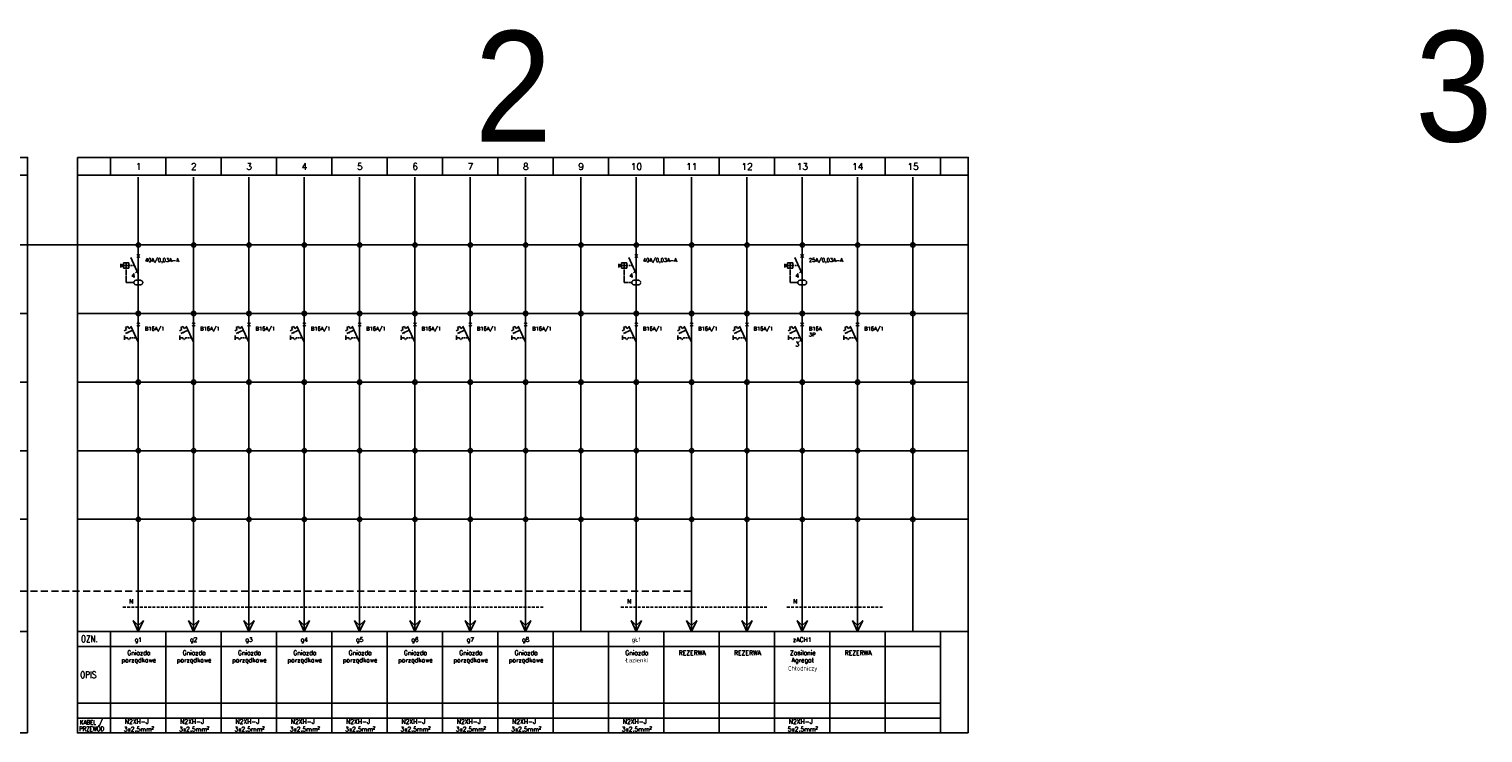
# Model space of a CAD drawing. Extents: x -286 to 6751, y -6190 to 318.
# Tile 2 of 7: x 403 to 1060, y 0 to 318. Entities that reach past the tile are written whole.
import ezdxf
from ezdxf.enums import TextEntityAlignment as Align

# ---------------------------------------------------------------- set-up
doc = ezdxf.new("R2010")
doc.units = 0
doc.linetypes.add('HIDDEN', pattern=[9.525, 6.35, -3.175])
doc.layers.get('defpoints').update_dxf_attribs({"color": 8})
for name, color, linetype in [('_HRS_E_Opis', 2, 'Continuous'), ('_HRS_E_Schematy', 2, 'Continuous'), ('_HRS_E_Tabelka', 10, 'Continuous'), ('schrack-additional', 7, 'Continuous'), ('schrack-descr', 7, 'Continuous'), ('SCHRACK_S', 1, 'Continuous')]:
    doc.layers.add(name, color=color, linetype=linetype)
doc.styles.add('_HRS_ARIAL', font='arial.ttf', dxfattribs={"width": 0.9})
doc.styles.add('_HRS_E_Styl_Standard', font='romans.shx')
doc.styles.get("Standard").update_dxf_attribs({"font": 'romans.shx'})
doc.styles.add('styl', font='romans.shx')

# ---------------------------------------------------------------- blocks, each defined once
blk = doc.blocks.new('szab')
for p, q in [((-190, 92.64), (-190, -59.54)), ((-162.5, 92.64), (-162.5, 62.04)), ((-137.5, 92.64), (-137.5, 62.04)), ((-112.5, 92.64), (-112.5, 62.04)), ((-87.5, 92.64), (-87.5, 62.04)), ((-62.5, 92.64), (-62.5, 62.04)), ((-37.5, 92.64), (-37.5, 62.04)), ((-12.5, 92.64), (-12.5, 62.04)), ((12.5, 92.64), (12.5, 62.04)), ((37.5, 92.64), (37.5, 62.04)), ((62.5, 92.64), (62.5, 62.04)), ((87.5, 92.64), (87.5, 62.04)), ((112.5, 92.64), (112.5, 62.04)), ((137.5, 92.64), (137.5, 62.04)), ((162.5, 92.64), (162.5, 62.04)), ((187.5, 92.64), (187.5, 62.04)), ((212.5, 92.64), (212.5, -59.54)), ((-162.5, 62.04), (-190, 62.04)), ((-137.5, 62.04), (-162.5, 62.04)), ((-162.5, 62.04), (-162.5, 31.02)), ((-112.5, 62.04), (-137.5, 62.04)), ((-137.5, 62.04), (-137.5, 31.02)), ((-87.5, 62.04), (-112.5, 62.04)), ((-112.5, 62.04), (-112.5, 31.02)), ((-62.5, 62.04), (-87.5, 62.04)), ((-87.5, 62.04), (-87.5, 31.02)), ((-37.5, 62.04), (-62.5, 62.04)), ((-62.5, 62.04), (-62.5, 31.02)), ((-12.5, 62.04), (-37.5, 62.04)), ((-37.5, 62.04), (-37.5, 31.02)), ((12.5, 62.04), (-12.5, 62.04)), ((-12.5, 62.04), (-12.5, 31.02)), ((37.5, 62.04), (12.5, 62.04)), ((12.5, 62.04), (12.5, 31.02)), ((37.5, 62.04), (37.5, 31.02)), ((62.5, 62.04), (37.5, 62.04)), ((87.5, 62.04), (62.5, 62.04)), ((62.5, 62.04), (62.5, 31.02)), ((112.5, 62.04), (87.5, 62.04)), ((87.5, 62.04), (87.5, 31.02)), ((137.5, 62.04), (112.5, 62.04)), ((112.5, 62.04), (112.5, 31.02)), ((162.5, 62.04), (137.5, 62.04)), ((137.5, 62.04), (137.5, 31.02)), ((187.5, 62.04), (162.5, 62.04)), ((162.5, 62.04), (162.5, 31.02)), ((187.5, 62.04), (187.5, 31.02)), ((212.5, 62.04), (187.5, 62.04)), ((-190, 38.52), (-190, -112.79)), ((212.5, 38.52), (212.5, -112.79)), ((-162.5, 31.02), (-190, 31.02)), ((-162.5, 31.02), (-162.5, 0)), ((-137.5, 31.02), (-162.5, 31.02)), ((-137.5, 31.02), (-137.5, 0)), ((-112.5, 31.02), (-137.5, 31.02)), ((-112.5, 31.02), (-112.5, 0)), ((-87.5, 31.02), (-112.5, 31.02)), ((-87.5, 31.02), (-87.5, 0)), ((-62.5, 31.02), (-87.5, 31.02)), ((-62.5, 31.02), (-62.5, 0)), ((-37.5, 31.02), (-62.5, 31.02)), ((-37.5, 31.02), (-37.5, 0)), ((-12.5, 31.02), (-37.5, 31.02)), ((-12.5, 31.02), (-12.5, 0)), ((12.5, 31.02), (-12.5, 31.02)), ((12.5, 31.02), (12.5, 0)), ((37.5, 31.02), (12.5, 31.02)), ((37.5, 31.02), (37.5, 0)), ((62.5, 31.02), (37.5, 31.02)), ((62.5, 31.02), (62.5, 0)), ((87.5, 31.02), (62.5, 31.02)), ((87.5, 31.02), (87.5, 0)), ((112.5, 31.02), (87.5, 31.02)), ((137.5, 31.02), (112.5, 31.02)), ((112.5, 31.02), (112.5, 0)), ((137.5, 31.02), (137.5, 0)), ((162.5, 31.02), (137.5, 31.02)), ((162.5, 31.02), (162.5, 0)), ((187.5, 31.02), (162.5, 31.02)), ((187.5, 31.02), (187.5, 0)), ((212.5, 31.02), (187.5, 31.02)), ((-162.5, 0), (-190, 0)), ((-162.5, 0), (-162.5, -31.02)), ((-137.5, 0), (-162.5, 0)), ((-137.5, 0), (-137.5, -31.02)), ((-112.5, 0), (-137.5, 0)), ((-112.5, 0), (-112.5, -31.02)), ((-87.5, 0), (-112.5, 0)), ((-87.5, 0), (-87.5, -31.02)), ((-62.5, 0), (-87.5, 0)), ((-62.5, 0), (-62.5, -31.02)), ((-37.5, 0), (-62.5, 0)), ((-37.5, 0), (-37.5, -31.02)), ((12.5, 0), (-12.5, 0)), ((12.5, 0), (12.5, -31.02)), ((37.5, 0), (12.5, 0)), ((37.5, 0), (37.5, -31.02)), ((87.5, 0), (62.5, 0)), ((87.5, 0), (87.5, -31.02)), ((112.5, 0), (87.5, 0)), ((137.5, 0), (112.5, 0)), ((112.5, 0), (112.5, -31.02)), ((137.5, 0), (137.5, -31.02)), ((162.5, 0), (137.5, 0)), ((162.5, 0), (162.5, -31.02)), ((187.5, 0), (162.5, 0)), ((187.5, 0), (187.5, -31.02)), ((212.5, 0), (187.5, 0)), ((-12.5, 0), (-37.5, 0)), ((-12.5, 0), (-12.5, -31.02)), ((62.5, 0), (37.5, 0)), ((62.5, 0), (62.5, -31.02)), ((-162.5, -31.02), (-190, -31.02)), ((-162.5, -31.02), (-162.5, -62.04)), ((-137.5, -31.02), (-162.5, -31.02)), ((-137.5, -31.02), (-137.5, -62.04)), ((-112.5, -31.02), (-137.5, -31.02)), ((-112.5, -31.02), (-112.5, -62.04)), ((-87.5, -31.02), (-112.5, -31.02)), ((-87.5, -31.02), (-87.5, -62.04)), ((-62.5, -31.02), (-87.5, -31.02)), ((-62.5, -31.02), (-62.5, -62.04)), ((-37.5, -31.02), (-62.5, -31.02)), ((-37.5, -31.02), (-37.5, -62.04)), ((-12.5, -31.02), (-37.5, -31.02)), ((-12.5, -31.02), (-12.5, -62.04)), ((12.5, -31.02), (-12.5, -31.02)), ((12.5, -31.02), (12.5, -62.04)), ((37.5, -31.02), (12.5, -31.02)), ((37.5, -31.02), (37.5, -62.04)), ((62.5, -31.02), (37.5, -31.02)), ((62.5, -31.02), (62.5, -62.04)), ((87.5, -31.02), (62.5, -31.02)), ((87.5, -31.02), (87.5, -62.04)), ((112.5, -31.02), (87.5, -31.02)), ((137.5, -31.02), (112.5, -31.02)), ((112.5, -31.02), (112.5, -62.04)), ((137.5, -31.02), (137.5, -62.04)), ((162.5, -31.02), (137.5, -31.02)), ((162.5, -31.02), (162.5, -62.04)), ((187.5, -31.02), (162.5, -31.02)), ((187.5, -31.02), (187.5, -62.04)), ((212.5, -31.02), (187.5, -31.02)), ((-162.5, -62.04), (-190, -62.04)), ((-162.5, -62.04), (-162.5, -112.79)), ((-137.5, -62.04), (-162.5, -62.04)), ((-137.5, -62.04), (-137.5, -112.79)), ((-112.5, -62.04), (-137.5, -62.04)), ((-112.5, -62.04), (-112.5, -112.79)), ((-87.5, -62.04), (-112.5, -62.04)), ((-87.5, -62.04), (-87.5, -112.79)), ((-62.5, -62.04), (-87.5, -62.04)), ((-62.5, -62.04), (-62.5, -112.79)), ((-37.5, -62.04), (-62.5, -62.04)), ((-37.5, -62.04), (-37.5, -112.79)), ((-12.5, -62.04), (-37.5, -62.04)), ((-12.5, -62.04), (-12.5, -112.79)), ((12.5, -62.04), (-12.5, -62.04)), ((12.5, -62.04), (12.5, -112.79)), ((37.5, -62.04), (12.5, -62.04)), ((37.5, -62.04), (37.5, -112.79)), ((62.5, -62.04), (37.5, -62.04)), ((62.5, -62.04), (62.5, -112.79)), ((87.5, -62.04), (62.5, -62.04)), ((87.5, -62.04), (87.5, -112.79)), ((112.5, -62.04), (87.5, -62.04)), ((137.5, -62.04), (112.5, -62.04)), ((112.5, -62.04), (112.5, -112.79)), ((137.5, -62.04), (137.5, -112.79)), ((162.5, -62.04), (137.5, -62.04)), ((162.5, -62.04), (162.5, -112.79)), ((187.5, -62.04), (162.5, -62.04)), ((187.5, -62.04), (187.5, -112.79)), ((212.5, -62.04), (187.5, -62.04))]:
    blk.add_line(p, q)
for centre in [(-162.5, 62.04), (-137.5, 62.04), (-112.5, 62.04), (-87.5, 62.04), (-62.5, 62.04), (-37.5, 62.04), (-12.5, 62.04), (12.5, 62.04), (37.5, 62.04), (62.5, 62.04), (87.5, 62.04), (112.5, 62.04), (137.5, 62.04), (162.5, 62.04), (187.5, 62.04), (-162.5, 31.02), (-137.5, 31.02), (-112.5, 31.02), (-87.5, 31.02), (-62.5, 31.02), (-37.5, 31.02), (-12.5, 31.02), (12.5, 31.02), (37.5, 31.02), (62.5, 31.02), (87.5, 31.02), (112.5, 31.02), (137.5, 31.02), (162.5, 31.02), (187.5, 31.02), (-162.5, 0), (-137.5, 0), (-112.5, 0), (-87.5, 0), (-62.5, 0), (-37.5, 0), (-12.5, 0), (12.5, 0), (37.5, 0), (62.5, 0), (87.5, 0), (112.5, 0), (137.5, 0), (162.5, 0), (187.5, 0), (-162.5, -31.02), (-137.5, -31.02), (-112.5, -31.02), (-87.5, -31.02), (-62.5, -31.02), (-37.5, -31.02), (-12.5, -31.02), (12.5, -31.02), (37.5, -31.02), (62.5, -31.02), (87.5, -31.02), (112.5, -31.02), (137.5, -31.02), (162.5, -31.02), (187.5, -31.02), (-162.5, -62.04), (-137.5, -62.04), (-112.5, -62.04), (-87.5, -62.04), (-62.5, -62.04), (-37.5, -62.04), (-12.5, -62.04), (12.5, -62.04), (37.5, -62.04), (62.5, -62.04), (87.5, -62.04), (112.5, -62.04), (137.5, -62.04), (162.5, -62.04), (187.5, -62.04)]:
    blk.add_circle(centre, 1)
blk = doc.blocks.new('Opis1')
at = {"layer": '_HRS_E_Tabelka'}
for points in [[(0, 45.91), (15, 45.91), (15, 39.18), (0, 39.18)], [(15, 45.91), (40, 45.91), (40, 39.18), (15, 39.18)], [(40, 45.91), (65, 45.91), (65, 39.18), (40, 39.18)], [(65, 45.91), (90, 45.91), (90, 39.18), (65, 39.18)], [(90, 45.91), (115, 45.91), (115, 39.18), (90, 39.18)], [(115, 45.91), (140, 45.91), (140, 39.18), (115, 39.18)], [(140, 45.91), (165, 45.91), (165, 39.18), (140, 39.18)], [(165, 45.91), (190, 45.91), (190, 39.18), (165, 39.18)], [(190, 45.91), (215, 45.91), (215, 39.18), (190, 39.18)], [(215, 45.91), (240, 45.91), (240, 39.18), (215, 39.18)], [(240, 45.91), (265, 45.91), (265, 39.18), (240, 39.18)], [(265, 45.91), (290, 45.91), (290, 39.18), (265, 39.18)], [(290, 45.91), (315, 45.91), (315, 39.18), (290, 39.18)], [(315, 45.91), (340, 45.91), (340, 39.18), (315, 39.18)], [(340, 45.91), (365, 45.91), (365, 39.18), (340, 39.18)], [(365, 45.91), (390, 45.91), (390, 39.18), (365, 39.18)], [(402.5, 0), (390, 0), (390, 45.91), (402.5, 45.91)], [(0, 39.18), (15, 39.18), (15, 13.46), (0, 13.46)], [(15, 39.18), (40, 39.18), (40, 13.46), (15, 13.46)], [(40, 39.18), (65, 39.18), (65, 13.46), (40, 13.46)], [(65, 39.18), (90, 39.18), (90, 13.46), (65, 13.46)], [(90, 39.18), (115, 39.18), (115, 13.46), (90, 13.46)], [(115, 39.18), (140, 39.18), (140, 13.46), (115, 13.46)], [(140, 39.18), (165, 39.18), (165, 13.46), (140, 13.46)], [(165, 39.18), (190, 39.18), (190, 13.46), (165, 13.46)], [(190, 39.18), (215, 39.18), (215, 13.46), (190, 13.46)], [(215, 39.18), (240, 39.18), (240, 13.46), (215, 13.46)], [(240, 39.18), (265, 39.18), (265, 13.46), (240, 13.46)], [(265, 39.18), (290, 39.18), (290, 13.46), (265, 13.46)], [(290, 39.18), (315, 39.18), (315, 13.46), (290, 13.46)], [(315, 39.18), (340, 39.18), (340, 13.46), (315, 13.46)], [(340, 39.18), (365, 39.18), (365, 13.46), (340, 13.46)], [(365, 39.18), (390, 39.18), (390, 13.46), (365, 13.46)], [(0, 13.46), (15, 13.46), (15, 6.73), (0, 6.73)], [(15, 13.46), (40, 13.46), (40, 6.73), (15, 6.73)], [(40, 13.46), (65, 13.46), (65, 6.73), (40, 6.73)], [(65, 13.46), (90, 13.46), (90, 6.73), (65, 6.73)], [(90, 13.46), (115, 13.46), (115, 6.73), (90, 6.73)], [(115, 13.46), (140, 13.46), (140, 6.73), (115, 6.73)], [(140, 13.46), (165, 13.46), (165, 6.73), (140, 6.73)], [(165, 13.46), (190, 13.46), (190, 6.73), (165, 6.73)], [(190, 13.46), (215, 13.46), (215, 6.73), (190, 6.73)], [(215, 13.46), (240, 13.46), (240, 6.73), (215, 6.73)], [(240, 13.46), (265, 13.46), (265, 6.73), (240, 6.73)], [(265, 13.46), (290, 13.46), (290, 6.73), (265, 6.73)], [(290, 13.46), (315, 13.46), (315, 6.73), (290, 6.73)], [(315, 13.46), (340, 13.46), (340, 6.73), (315, 6.73)], [(340, 13.46), (365, 13.46), (365, 6.73), (340, 6.73)], [(365, 13.46), (390, 13.46), (390, 6.73), (365, 6.73)], [(0, 6.73), (15, 6.73), (15, 0), (0, 0)], [(15, 6.73), (40, 6.73), (40, 0), (15, 0)], [(40, 6.73), (65, 6.73), (65, 0), (40, 0)], [(65, 6.73), (90, 6.73), (90, 0), (65, 0)], [(90, 6.73), (115, 6.73), (115, 0), (90, 0)], [(115, 6.73), (140, 6.73), (140, 0), (115, 0)], [(140, 6.73), (165, 6.73), (165, 0), (140, 0)], [(165, 6.73), (190, 6.73), (190, 0), (165, 0)], [(190, 6.73), (215, 6.73), (215, 0), (190, 0)], [(215, 6.73), (240, 6.73), (240, 0), (215, 0)], [(240, 6.73), (265, 6.73), (265, 0), (240, 0)], [(265, 6.73), (290, 6.73), (290, 0), (265, 0)], [(290, 6.73), (315, 6.73), (315, 0), (290, 0)], [(315, 6.73), (340, 6.73), (340, 0), (315, 0)], [(340, 6.73), (365, 6.73), (365, 0), (340, 0)], [(365, 6.73), (390, 6.73), (390, 0), (365, 0)]]:
    blk.add_lwpolyline(points, close=True, dxfattribs=at)
at = {"layer": '_HRS_E_Tabelka', "style": '_HRS_E_Styl_Standard', "width": 0.8}
for s, height, p in [('OZN.', 3, (5.43, 42.55)), ('OPIS', 3, (4.91, 26.32)), ('PRZEWÓD', 2, (6.4, 1.87)), ('KABEL /', 2, (6.25, 4.81))]:
    blk.add_text(s, height=height, rotation=359.99855, dxfattribs=at).set_placement(p, align=Align.MIDDLE_CENTER)
blk = doc.blocks.new('A$C5E6C5F13')
at = {"layer": '_HRS_E_Tabelka'}
for p, q in [((0, 0), (0, -222.4)), ((402.5, 0), (402.5, -222.4))]:
    blk.add_line(p, q, dxfattribs=at)
for points in [[(0, 8), (15, 8), (15, 0), (0, 0)], [(15, 8), (40, 8), (40, 0), (15, 0)], [(40, 8), (65, 8), (65, 0), (40, 0)], [(65, 8), (90, 8), (90, 0), (65, 0)], [(90, 8), (115, 8), (115, 0), (90, 0)], [(115, 8), (140, 8), (140, 0), (115, 0)], [(140, 8), (165, 8), (165, 0), (140, 0)], [(165, 8), (190, 8), (190, 0), (165, 0)], [(190, 8), (215, 8), (215, 0), (190, 0)], [(215, 8), (240, 8), (240, 0), (215, 0)], [(240, 8), (265, 8), (265, 0), (240, 0)], [(265, 8), (290, 8), (290, 0), (265, 0)], [(290, 8), (315, 8), (315, 0), (290, 0)], [(315, 8), (340, 8), (340, 0), (315, 0)], [(340, 8), (365, 8), (365, 0), (340, 0)], [(365, 8), (390, 8), (390, 0), (365, 0)], [(390, 8), (402.5, 8), (402.5, 0), (390, 0)]]:
    blk.add_lwpolyline(points, close=True, dxfattribs=at)
at = {"layer": '_HRS_E_Tabelka', "style": '_HRS_E_Styl_Standard'}
for s, p in [('1', (27.59, 3.85)), ('2', (52.59, 3.85)), ('3', (77.59, 3.85)), ('4', (102.59, 3.85)), ('5', (127.59, 3.85)), ('6', (152.59, 3.85)), ('7', (177.59, 3.85)), ('8', (202.59, 3.85)), ('9', (227.59, 3.85)), ('10', (252.59, 3.85)), ('11', (277.59, 3.85)), ('12', (302.59, 3.85)), ('13', (327.59, 3.85)), ('14', (352.59, 3.85)), ('15', (377.59, 3.85))]:
    blk.add_text(s, height=3, rotation=359.99855, dxfattribs=at).set_placement(p, align=Align.MIDDLE_CENTER)
blk = doc.blocks.new('*U69')
at = {"layer": '_HRS_E_Tabelka'}
for name, p in [('A$C5E6C5F13', (0, 252.35)), ('A$C5E6C5F13', (425, 252.35)), ('Opis1', (0, 0)), ('Opis1', (425, 0))]:
    blk.add_blockref(name, p, dxfattribs=at)
at = {"layer": 'defpoints'}
for p in [(190, 158.7), (615, 158.7)]:
    blk.add_blockref('szab', p, dxfattribs=at)
blk = doc.blocks.new('A$C20656D97')
at = {"layer": '_HRS_E_Schematy'}
for p, q in [((0, 0), (5, 2.31)), ((0, 0), (5, -2.31)), ((2.64, 0), (5, 2.31)), ((2.64, 0), (5, -2.31))]:
    blk.add_line(p, q, dxfattribs=at)
blk = doc.blocks.new('BS618116_s')
at = {"layer": 'SCHRACK_S'}
for p, q in [((0, -5), (0, 0)), ((0, -13), (0, -18))]:
    blk.add_line(p, q, dxfattribs=at)
at = {"layer": 'SCHRACK_S', "color": 4}
for p, q in [((-4.66, -5.84), (-5.75, -6.35)), ((-5.33, -7.26), (-5.75, -6.35)), ((-4.24, -6.75), (-4.66, -5.84)), ((-3.15, -6.24), (-4.24, -6.75)), ((-0.71, -5.71), (0.71, -4.29)), ((0.71, -5.71), (-0.71, -4.29)), ((-5.33, -7.26), (-6.41, -7.76)), ((-6.27, -9.97), (-6.27, -11.97)), ((-2.53, -7.58), (-5.79, -9.1))]:
    blk.add_line(p, q, dxfattribs=at)
at = {"layer": 'SCHRACK_S', "color": 1}
blk.add_line((-3.38, -5.75), (0, -13), dxfattribs=at)
at = {"layer": 'SCHRACK_S', "color": 4, "linetype": 'HIDDEN', "ltscale": 0.05}
for p, q in [((-4.84, -10.97), (-6.27, -10.97)), ((-4.27, -11.97), (-4.84, -10.97)), ((-4.27, -11.97), (-3.69, -10.97))]:
    blk.add_line(p, q, dxfattribs=at)
at = {"layer": 'SCHRACK_S', "color": 4, "linetype": 'HIDDEN', "ltscale": 0.1}
blk.add_line((-3.69, -10.97), (-0.95, -10.97), dxfattribs=at)
at = {"layer": 'SCHRACK_S', "color": 4}
blk.add_lwpolyline([(-5.79, -9.1, 0, 1, 0), (-4.7, -8.59, 1, 1, 0)], format="xyseb", dxfattribs=at)
at = {"layer": 'schrack-additional', "style": 'styl', "flags": 8}
blk.add_attdef('ADDITIONAL', (3, -13.1), '', height=1.7, dxfattribs=at)
at = {"layer": 'schrack-descr', "style": 'styl', "flags": 8}
blk.add_attdef('DESCRIPTION', (3, -7.7), '', height=1.7, dxfattribs=at)
blk = doc.blocks.new('BD604103_s')
at = {"layer": 'SCHRACK_S', "color": 1}
for p, q in [((-3.38, -5.75), (0, -13)), ((0, -18), (0, -21))]:
    blk.add_line(p, q, dxfattribs=at)
at = {"layer": 'SCHRACK_S', "color": 4}
for p, q in [((-0.71, -5.71), (0.71, -4.29)), ((0.71, -5.71), (-0.71, -4.29)), ((-7.86, -8.55), (-7.86, -10.2)), ((-6.62, -9.07), (-7.86, -9.07)), ((-6.62, -9.68), (-7.86, -9.68)), ((-4.22, -8.17), (-6.62, -8.17)), ((-6.62, -8.17), (-6.62, -10.57)), ((-4.22, -9.37), (-6.62, -9.37)), ((-4.22, -10.57), (-6.62, -10.57)), ((-5.42, -8.17), (-5.42, -10.57)), ((-4.22, -8.17), (-4.22, -10.57)), ((-1.22, -12.6), (0.19, -11.18))]:
    blk.add_line(p, q, dxfattribs=at)
at = {"layer": 'SCHRACK_S'}
for p, q in [((0, -5), (0, 0)), ((0, -13), (0, -18))]:
    blk.add_line(p, q, dxfattribs=at)
at = {"layer": 'SCHRACK_S', "color": 4, "linetype": 'HIDDEN', "ltscale": 0.05}
for p, q in [((-5.42, -10.57), (-5.42, -17.01)), ((-2, -17.01), (-5.42, -17.01)), ((-1.01, -16), (1, -16)), ((-0.98, -18), (1, -18))]:
    blk.add_line(p, q, dxfattribs=at)
at = {"layer": 'SCHRACK_S', "color": 4, "linetype": 'HIDDEN', "ltscale": 0.1}
blk.add_line((-4.22, -9.37), (-1.69, -9.37), dxfattribs=at)
at = {"layer": 'SCHRACK_S', "color": 4, "const_width": 0.2}
blk.add_lwpolyline([(-2.1, -17.01, 1), (-1.9, -17.01, 1)], format="xyb", close=True, dxfattribs=at)
at = {"layer": 'SCHRACK_S', "color": 4, "linetype": 'HIDDEN', "ltscale": 0.05}
for centre, start, end in [((-1, -17), 89.60698, 271.34389), ((1, -17), 269.99203, 90.00068)]:
    blk.add_arc(centre, 1, start, end, dxfattribs=at)
at = {"layer": 'schrack-additional', "style": 'styl', "flags": 8}
blk.add_attdef('ADDITIONAL', (3, -13.1), '', height=1.7, dxfattribs=at)
at = {"layer": 'schrack-descr', "style": 'styl', "flags": 8}
blk.add_attdef('DESCRIPTION', (3, -7.7), '', height=1.7, dxfattribs=at)
at = {"layer": 'SCHRACK_S', "color": 4}
blk.add_text('4', height=2, dxfattribs=at).set_placement((-3.12, -14.87))
blk = doc.blocks.new('BS618306_s')
at = {"layer": 'SCHRACK_S'}
for p, q in [((0, -5), (0, 0)), ((0, -13), (0, -18))]:
    blk.add_line(p, q, dxfattribs=at)
at = {"layer": 'SCHRACK_S', "color": 4}
for p, q in [((-4.66, -5.84), (-5.75, -6.35)), ((-5.33, -7.26), (-5.75, -6.35)), ((-4.24, -6.75), (-4.66, -5.84)), ((-3.15, -6.24), (-4.24, -6.75)), ((-0.71, -5.71), (0.71, -4.29)), ((0.71, -5.71), (-0.71, -4.29)), ((-5.33, -7.26), (-6.41, -7.76)), ((-6.27, -9.97), (-6.27, -11.97)), ((-2.53, -7.58), (-5.79, -9.1)), ((-1.22, -12.6), (0.19, -11.18))]:
    blk.add_line(p, q, dxfattribs=at)
at = {"layer": 'SCHRACK_S', "color": 1}
blk.add_line((-3.38, -5.75), (0, -13), dxfattribs=at)
at = {"layer": 'SCHRACK_S', "color": 4, "linetype": 'HIDDEN', "ltscale": 0.05}
for p, q in [((-4.84, -10.97), (-6.27, -10.97)), ((-4.27, -11.97), (-4.84, -10.97)), ((-4.27, -11.97), (-3.69, -10.97))]:
    blk.add_line(p, q, dxfattribs=at)
at = {"layer": 'SCHRACK_S', "color": 4, "linetype": 'HIDDEN', "ltscale": 0.1}
blk.add_line((-3.69, -10.97), (-0.95, -10.97), dxfattribs=at)
at = {"layer": 'SCHRACK_S', "color": 4}
blk.add_lwpolyline([(-5.79, -9.1, 0, 1, 0), (-4.7, -8.59, 1, 1, 0)], format="xyseb", dxfattribs=at)
at = {"layer": 'schrack-additional', "style": 'styl', "flags": 8}
blk.add_attdef('ADDITIONAL', (3, -13.1), '', height=1.7, dxfattribs=at)
at = {"layer": 'schrack-descr', "style": 'styl', "flags": 8}
blk.add_attdef('DESCRIPTION', (3, -7.7), '', height=1.7, dxfattribs=at)
at = {"layer": 'SCHRACK_S', "color": 4}
blk.add_text('3', height=2, dxfattribs=at).set_placement((-3.12, -14.87))

msp = doc.modelspace()

# ---------------------------------------------------------------- linework, layer by layer
at = {"layer": '_HRS_E_Schematy'}
for p, q in [((752.5, 220.749), (227.5, 220.749)), ((742.967, 220.749), (742.967, 220.749)), ((452.5, 199.749), (452.5, 189.727)), ((677.5, 199.749), (677.5, 189.727)), ((752.5, 199.749), (752.5, 189.727)), ((452.5, 189.727), (627.5, 189.727)), ((677.5, 189.727), (727.5, 189.727)), ((752.5, 189.727), (777.5, 189.727)), ((452.5, 171.727), (452.5, 45.911)), ((477.5, 171.727), (477.5, 45.911)), ((502.5, 171.727), (502.5, 45.911)), ((527.5, 171.727), (527.5, 45.911)), ((552.5, 171.727), (552.5, 45.911)), ((577.5, 171.727), (577.5, 45.911)), ((602.5, 171.727), (602.5, 45.911)), ((627.5, 171.727), (627.5, 45.911)), ((677.5, 171.727), (677.5, 45.911)), ((702.5, 171.727), (702.5, 45.911)), ((727.5, 171.727), (727.5, 45.911)), ((752.5, 171.727), (752.5, 45.911)), ((777.5, 171.727), (777.5, 45.911))]:
    msp.add_line(p, q, dxfattribs=at)
at = {"layer": '_HRS_E_Schematy', "color": 3, "linetype": 'HIDDEN', "ltscale": 0.5}
msp.add_line((27.5, 64.139), (702.5, 64.139), dxfattribs=at)
at = {"layer": '_HRS_E_Schematy', "color": 5, "linetype": 'HIDDEN', "ltscale": 0.2}
for p, q in [((445.595, 56.95), (635.742, 56.95)), ((670.595, 56.95), (736.483, 56.95)), ((745.595, 56.95), (788.937, 56.95))]:
    msp.add_line(p, q, dxfattribs=at)

# ---------------------------------------------------------------- block references
at = {"layer": '_HRS_E_Schematy'}
ref = msp.add_blockref('BD604103_s', (452.5, 220.749), dxfattribs=at)
ref.add_attrib('DESCRIPTION', '40A/0,03A-A', (455.5, 213.049), dxfattribs={"layer": 'schrack-descr', "height": 1.7, "style": 'styl', "flags": 8})
ref = msp.add_blockref('BD604103_s', (677.5, 220.749), dxfattribs=at)
ref.add_attrib('DESCRIPTION', '40A/0,03A-A', (680.5, 213.049), dxfattribs={"layer": 'schrack-descr', "height": 1.7, "style": 'styl', "flags": 8})
ref = msp.add_blockref('BD604103_s', (752.5, 220.749), dxfattribs=at)
ref.add_attrib('DESCRIPTION', '25A/0,03A-A', (755.5, 213.049), dxfattribs={"layer": 'schrack-descr', "height": 1.7, "style": 'styl', "flags": 8})
ref = msp.add_blockref('BS618116_s', (452.5, 189.727), dxfattribs=at)
ref.add_attrib('DESCRIPTION', 'B16A/1', (455.5, 182.027), dxfattribs={"layer": 'schrack-descr', "height": 1.7, "style": 'styl', "flags": 8})
ref = msp.add_blockref('BS618116_s', (477.5, 189.727), dxfattribs=at)
ref.add_attrib('DESCRIPTION', 'B16A/1', (480.5, 182.027), dxfattribs={"layer": 'schrack-descr', "height": 1.7, "style": 'styl', "flags": 8})
ref = msp.add_blockref('BS618116_s', (502.5, 189.727), dxfattribs=at)
ref.add_attrib('DESCRIPTION', 'B16A/1', (505.5, 182.027), dxfattribs={"layer": 'schrack-descr', "height": 1.7, "style": 'styl', "flags": 8})
ref = msp.add_blockref('BS618116_s', (527.5, 189.727), dxfattribs=at)
ref.add_attrib('DESCRIPTION', 'B16A/1', (530.5, 182.027), dxfattribs={"layer": 'schrack-descr', "height": 1.7, "style": 'styl', "flags": 8})
ref = msp.add_blockref('BS618116_s', (552.5, 189.727), dxfattribs=at)
ref.add_attrib('DESCRIPTION', 'B16A/1', (555.5, 182.027), dxfattribs={"layer": 'schrack-descr', "height": 1.7, "style": 'styl', "flags": 8})
ref = msp.add_blockref('BS618116_s', (577.5, 189.727), dxfattribs=at)
ref.add_attrib('DESCRIPTION', 'B16A/1', (580.5, 182.027), dxfattribs={"layer": 'schrack-descr', "height": 1.7, "style": 'styl', "flags": 8})
ref = msp.add_blockref('BS618116_s', (602.5, 189.727), dxfattribs=at)
ref.add_attrib('DESCRIPTION', 'B16A/1', (605.5, 182.027), dxfattribs={"layer": 'schrack-descr', "height": 1.7, "style": 'styl', "flags": 8})
ref = msp.add_blockref('BS618116_s', (627.5, 189.727), dxfattribs=at)
ref.add_attrib('DESCRIPTION', 'B16A/1', (630.5, 182.027), dxfattribs={"layer": 'schrack-descr', "height": 1.7, "style": 'styl', "flags": 8})
ref = msp.add_blockref('BS618116_s', (677.5, 189.727), dxfattribs=at)
ref.add_attrib('DESCRIPTION', 'B16A/1', (680.5, 182.027), dxfattribs={"layer": 'schrack-descr', "height": 1.7, "style": 'styl', "flags": 8})
ref = msp.add_blockref('BS618116_s', (702.5, 189.727), dxfattribs=at)
ref.add_attrib('DESCRIPTION', 'B16A/1', (705.5, 182.027), dxfattribs={"layer": 'schrack-descr', "height": 1.7, "style": 'styl', "flags": 8})
ref = msp.add_blockref('BS618116_s', (727.5, 189.727), dxfattribs=at)
ref.add_attrib('DESCRIPTION', 'B16A/1', (730.5, 182.027), dxfattribs={"layer": 'schrack-descr', "height": 1.7, "style": 'styl', "flags": 8})
ref = msp.add_blockref('BS618306_s', (752.5, 189.727), dxfattribs=at)
ref.add_attrib('DESCRIPTION', 'B16A', (755.5, 182.027), dxfattribs={"layer": 'schrack-descr', "height": 1.7, "style": 'styl', "flags": 8})
ref.add_attrib('ADDITIONAL', '3P', (755.5, 179.327), dxfattribs={"layer": 'schrack-additional', "height": 1.7, "style": 'styl', "flags": 8})
ref = msp.add_blockref('BS618116_s', (777.5, 189.727), dxfattribs=at)
ref.add_attrib('DESCRIPTION', 'B16A/1', (780.5, 182.027), dxfattribs={"layer": 'schrack-descr', "height": 1.7, "style": 'styl', "flags": 8})
at = {"layer": '_HRS_E_Schematy', "xscale": -1, "rotation": 270}
for p in [(452.5, 45.911), (477.5, 45.911), (502.5, 45.911), (527.5, 45.911), (552.5, 45.911), (577.5, 45.911), (602.5, 45.911), (627.5, 45.911), (677.5, 45.911), (702.5, 45.911), (727.5, 45.911), (752.5, 45.911), (777.5, 45.911)]:
    msp.add_blockref('A$C20656D97', p, dxfattribs=at)
at = {"layer": '_HRS_E_Tabelka'}
msp.add_blockref('*U69', (0, 0), dxfattribs=at)

# ---------------------------------------------------------------- texts
at = {"layer": '_HRS_E_Opis', "style": '_HRS_E_Styl_Standard'}
for s, p in [('N', (449.297, 59.565)), ('N', (674.297, 59.565)), ('N', (749.297, 59.565)), ('g1', (452.5, 42.211)), ('g2', (477.5, 42.211)), ('g3', (502.5, 42.211)), ('g4', (527.5, 42.211)), ('g5', (552.5, 42.211)), ('g6', (577.5, 42.211)), ('g7', (602.5, 42.211)), ('g8', (627.5, 42.211)), ('gŁ1', (677.5, 42.211)), ('zACH1', (752.5, 42.211)), ('porządkowe', (452.748, 32.947)), ('Gniazda', (452.748, 36.261)), ('porządkowe', (477.748, 32.947)), ('Gniazda', (477.748, 36.261)), ('porządkowe', (502.748, 32.947)), ('Gniazda', (502.748, 36.261)), ('porządkowe', (527.748, 32.947)), ('Gniazda', (527.748, 36.261)), ('porządkowe', (552.748, 32.947)), ('Gniazda', (552.748, 36.261)), ('porządkowe', (577.748, 32.947)), ('Gniazda', (577.748, 36.261)), ('porządkowe', (602.748, 32.947)), ('Gniazda', (602.748, 36.261)), ('porządkowe', (627.748, 32.947)), ('Gniazda', (627.748, 36.261)), ('Łazienki', (677.748, 32.947)), ('Gniazda', (677.748, 36.261)), ('REZERWA', (702.748, 36.261)), ('REZERWA', (727.748, 36.261)), ('Zasilanie', (752.748, 36.261)), ('Agregat', (752.748, 32.947)), ('REZERWA', (777.748, 36.261)), ('Chłodniczy', (752.748, 29.215)), ('3x2,5mm²', (452.748, 1.707)), ('N2XH-J ', (452.5, 5.165)), ('3x2,5mm²', (477.748, 1.707)), ('N2XH-J ', (477.5, 5.165)), ('3x2,5mm²', (502.748, 1.707)), ('N2XH-J ', (502.5, 5.165)), ('3x2,5mm²', (527.748, 1.707)), ('N2XH-J ', (527.5, 5.165)), ('3x2,5mm²', (552.748, 1.707)), ('N2XH-J ', (552.5, 5.165)), ('3x2,5mm²', (577.748, 1.707)), ('N2XH-J ', (577.5, 5.165)), ('3x2,5mm²', (602.748, 1.707)), ('N2XH-J ', (602.5, 5.165)), ('3x2,5mm²', (627.748, 1.707)), ('N2XH-J ', (627.5, 5.165)), ('3x2,5mm²', (677.748, 1.707)), ('N2XH-J ', (677.5, 5.165)), ('5x2,5mm²', (752.748, 1.707)), ('N2XH-J ', (752.5, 5.165))]:
    msp.add_text(s, height=2, rotation=359.998551, dxfattribs=at).set_placement(p, align=Align.MIDDLE_CENTER)
at = {"layer": 'defpoints', "color": 2, "style": '_HRS_ARIAL', "width": 0.9}
for s, p in [('2', (604.423, 267.514)), ('3', (1029.423, 267.514))]:
    msp.add_text(s, height=50, rotation=360, dxfattribs=at).set_placement(p)

doc.saveas('drawing.dxf')
